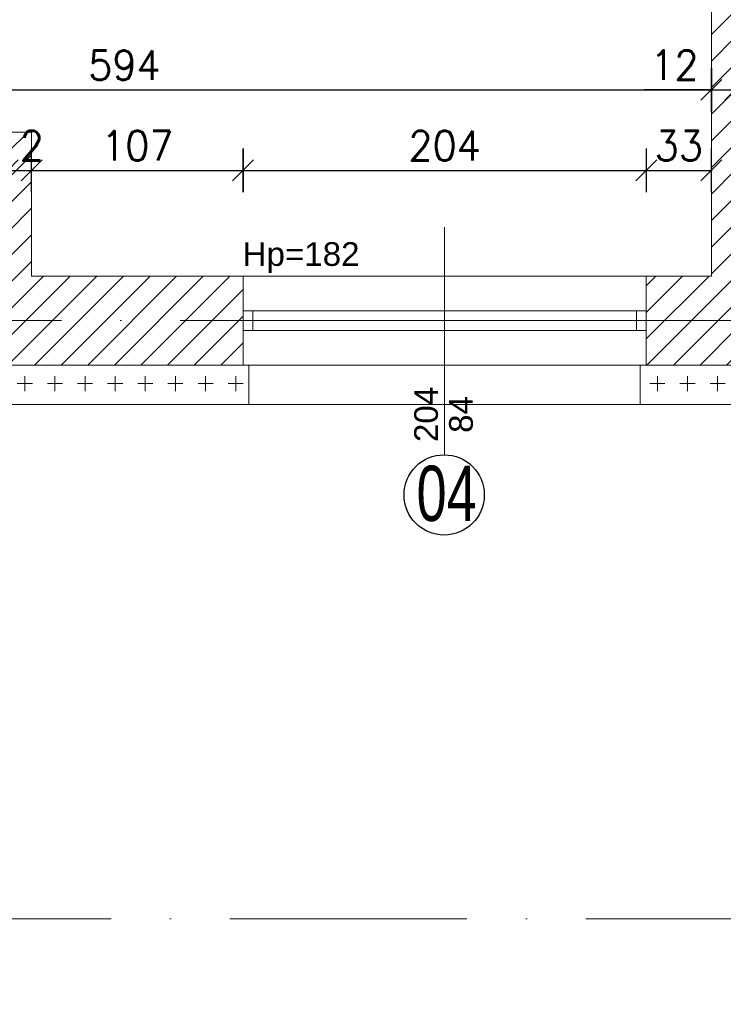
# Model space of a CAD drawing. Header units: millimetres. Extents: x -37273 to 136949, y -1495242345 to -598.
# Tile 30 of 53: x 55978 to 56334, y -17764 to -17266. Entities that reach past the tile are written whole.
import ezdxf

# ---------------------------------------------------------------- set-up
doc = ezdxf.new("R2010")
doc.units = ezdxf.units.MM
doc.linetypes.add('ACAD_ISO10W100', pattern=[18, 12, -3, 0, -3])
for name, color, linetype, lineweight in [('A-OKN', 3, 'Continuous', 13), ('urządzenia', 252, 'Continuous', 0), ('wymiarowannie', 253, 'Continuous', 5), ('ściany', 190, 'Continuous', 25)]:
    doc.layers.add(name, color=color, linetype=linetype, lineweight=lineweight)
for name, color, linetype in [('OPISY', 4, 'Continuous'), ('wym', 1, 'Continuous'), ('ściana', 7, 'Continuous')]:
    doc.layers.add(name, color=color, linetype=linetype)
doc.styles.add('op2', font='arial.ttf')
doc.styles.get("Standard").update_dxf_attribs({"font": 'arial.ttf'})
doc.styles.add('WYM_50', font='simplex.shx', dxfattribs={"width": 0.95})
doc.dimstyles.new('50', dxfattribs={"dimtxt": 15, "dimasz": 0.15, "dimexe": 13, "dimexo": 30, "dimgap": 5, "dimtad": 1, "dimdec": 0, "dimrnd": 0.5, "dimzin": 1, "dimdsep": 46, "dimtxsty": 'WYM_50', "dimblk": 'A', "dimcen": 3, "dimdle": 5, "dimse1": 1, "dimse2": 1, "dimclrd": 256, "dimclre": 256, "dimclrt": 2, "dimaunit": 1, "dimadec": 0, "dimazin": 0, "dimtfac": 0.32, "dimtdec": 0, "dimtix": 1, "dimtmove": 1, "dimatfit": 3, "dimldrblk": 'A', "dimfxl": 1, "dimtvp": 0.08, "dimtolj": 1, "dimtzin": 1, "dimarcsym": 0})

# ---------------------------------------------------------------- blocks, each defined once
blk = doc.blocks.new('A')
at = {"color": 1, "linetype": 'Continuous'}
blk.add_line((0, 73.6), (0, -73.6), dxfattribs=at)
at = {"color": 7, "linetype": 'Continuous'}
blk.add_line((-35.3, -35.3), (35.3, 35.3), dxfattribs=at)
blk = doc.blocks.new('*D2025')
at = {"layer": 'Defpoints', "color": 0, "lineweight": 13, "ltscale": 3}
for p in [(55972.02, -17472.34), (56091.02, -17472.34), (56091.02, -17879.37)]:
    blk.add_point(p, dxfattribs=at)
at = {"layer": 'wym', "lineweight": -2}
blk.add_line((55972.17, -17879.37), (56090.87, -17879.37), dxfattribs=at)
at = {"layer": 'wym', "lineweight": -2, "ltscale": 3, "xscale": 0.15, "yscale": 0.15, "zscale": 0.15, "rotation": 180}
blk.add_blockref('A', (55972.02, -17879.37), dxfattribs=at)
at = {"layer": 'wym', "lineweight": -2, "ltscale": 3, "xscale": 0.15, "yscale": 0.15, "zscale": 0.15}
blk.add_blockref('A', (56091.02, -17879.37), dxfattribs=at)
at = {"layer": 'wym', "color": 2, "ltscale": 3, "insert": (56031.52, -17866.87), "char_height": 15, "attachment_point": 5, "style": 'WYM_50'}
blk.add_mtext('\\A1;119', dxfattribs=at)
blk = doc.blocks.new('*D2026')
at = {"layer": 'Defpoints', "color": 0, "lineweight": 13, "ltscale": 3}
for p in [(56091.02, -17472.34), (56295.02, -17472.34), (56295.02, -17879.37)]:
    blk.add_point(p, dxfattribs=at)
at = {"layer": 'wym', "lineweight": -2}
blk.add_line((56091.17, -17879.37), (56294.87, -17879.37), dxfattribs=at)
at = {"layer": 'wym', "lineweight": -2, "ltscale": 3, "xscale": 0.15, "yscale": 0.15, "zscale": 0.15, "rotation": 180}
blk.add_blockref('A', (56091.02, -17879.37), dxfattribs=at)
at = {"layer": 'wym', "lineweight": -2, "ltscale": 3, "xscale": 0.15, "yscale": 0.15, "zscale": 0.15}
blk.add_blockref('A', (56295.02, -17879.37), dxfattribs=at)
at = {"layer": 'wym', "color": 2, "ltscale": 3, "insert": (56193.02, -17866.87), "char_height": 15, "attachment_point": 5, "style": 'WYM_50'}
blk.add_mtext('\\A1;204', dxfattribs=at)
blk = doc.blocks.new('*D2027')
at = {"layer": 'Defpoints', "color": 0, "lineweight": 13, "ltscale": 3}
for p in [(56295.02, -17472.34), (56341.02, -17472.34), (56341.02, -17879.37)]:
    blk.add_point(p, dxfattribs=at)
at = {"layer": 'wym', "lineweight": -2}
blk.add_line((56295.17, -17879.37), (56340.87, -17879.37), dxfattribs=at)
at = {"layer": 'wym', "lineweight": -2, "ltscale": 3, "xscale": 0.15, "yscale": 0.15, "zscale": 0.15, "rotation": 180}
blk.add_blockref('A', (56295.02, -17879.37), dxfattribs=at)
at = {"layer": 'wym', "lineweight": -2, "ltscale": 3, "xscale": 0.15, "yscale": 0.15, "zscale": 0.15}
blk.add_blockref('A', (56341.02, -17879.37), dxfattribs=at)
at = {"layer": 'wym', "color": 2, "ltscale": 3, "insert": (56318.02, -17866.87), "char_height": 15, "attachment_point": 5, "style": 'WYM_50'}
blk.add_mtext('\\A1;46', dxfattribs=at)
blk = doc.blocks.new('*D2050')
at = {"layer": 'Defpoints', "color": 0, "lineweight": 13, "ltscale": 3}
for p in [(54993.02, -17440.38), (56595.02, -17440.38), (56595.02, -17925.19)]:
    blk.add_point(p, dxfattribs=at)
at = {"layer": 'wym', "lineweight": -2}
blk.add_line((54993.17, -17925.19), (56594.87, -17925.19), dxfattribs=at)
at = {"layer": 'wym', "lineweight": -2, "ltscale": 3, "xscale": 0.15, "yscale": 0.15, "zscale": 0.15, "rotation": 180}
blk.add_blockref('A', (54993.02, -17925.19), dxfattribs=at)
at = {"layer": 'wym', "lineweight": -2, "ltscale": 3, "xscale": 0.15, "yscale": 0.15, "zscale": 0.15}
blk.add_blockref('A', (56595.02, -17925.19), dxfattribs=at)
at = {"layer": 'wym', "color": 2, "ltscale": 3, "insert": (55794.02, -17912.69), "char_height": 15, "attachment_point": 5, "style": 'WYM_50'}
blk.add_mtext('\\A1;1602', dxfattribs=at)
blk = doc.blocks.new('*D2075')
at = {"layer": 'Defpoints', "color": 0, "lineweight": 13, "ltscale": 3}
for p in [(56595.02, -17440.38), (54687.99, -17743.38), (56595.02, -17743.38)]:
    blk.add_point(p, dxfattribs=at)
at = {"layer": 'wym', "lineweight": -2}
blk.add_line((54687.99, -17440.53), (54687.99, -17743.23), dxfattribs=at)
at = {"layer": 'wym', "lineweight": -2, "ltscale": 3, "xscale": 0.15, "yscale": 0.15, "zscale": 0.15}
for p, rotation in [((54687.99, -17440.38), 90), ((54687.99, -17743.38), 270)]:
    blk.add_blockref('A', p, dxfattribs=dict(at, rotation=rotation))
at = {"layer": 'wym', "color": 2, "ltscale": 3, "insert": (54675.49, -17591.88), "char_height": 15, "attachment_point": 5, "rotation": 90, "style": 'WYM_50'}
blk.add_mtext('\\A1;303', dxfattribs=at)
blk = doc.blocks.new('*D2078')
at = {"layer": 'Defpoints', "color": 0, "lineweight": 13, "ltscale": 3}
for p in [(54993.02, -16999.38), (54635.02, -17743.38), (56595.02, -17743.38)]:
    blk.add_point(p, dxfattribs=at)
at = {"layer": 'wym', "lineweight": -2}
blk.add_line((54635.02, -16999.53), (54635.02, -17743.23), dxfattribs=at)
at = {"layer": 'wym', "lineweight": -2, "ltscale": 3, "xscale": 0.15, "yscale": 0.15, "zscale": 0.15}
for p, rotation in [((54635.02, -16999.38), 90), ((54635.02, -17743.38), 270)]:
    blk.add_blockref('A', p, dxfattribs=dict(at, rotation=rotation))
at = {"layer": 'wym', "color": 2, "ltscale": 3, "insert": (54622.52, -17371.38), "char_height": 15, "attachment_point": 5, "rotation": 90, "style": 'WYM_50'}
blk.add_mtext('\\A1;744', dxfattribs=at)
blk = doc.blocks.new('*D2125')
at = {"layer": 'Defpoints', "color": 0, "lineweight": 13, "ltscale": 3}
for p in [(55972.02, -17330.54), (55984.02, -17330.54), (55984.02, -17341.81)]:
    blk.add_point(p, dxfattribs=at)
at = {"layer": 'wym', "lineweight": -2}
for p, q in [((55971.87, -17341.81), (55971.72, -17341.81)), ((55972.02, -17341.81), (55984.02, -17341.81)), ((55984.17, -17341.81), (55984.32, -17341.81))]:
    blk.add_line(p, q, dxfattribs=at)
at = {"layer": 'wym', "lineweight": -2, "ltscale": 3, "xscale": 0.15, "yscale": 0.15, "zscale": 0.15}
blk.add_blockref('A', (55972.02, -17341.81), dxfattribs=at)
at = {"layer": 'wym', "lineweight": -2, "ltscale": 3, "xscale": 0.15, "yscale": 0.15, "zscale": 0.15, "rotation": 180}
blk.add_blockref('A', (55984.02, -17341.81), dxfattribs=at)
at = {"layer": 'wym', "color": 2, "ltscale": 3, "insert": (55978.02, -17329.31), "char_height": 15, "attachment_point": 5, "style": 'WYM_50'}
blk.add_mtext('\\A1;12', dxfattribs=at)
blk = doc.blocks.new('*D2126')
at = {"layer": 'Defpoints', "color": 0, "lineweight": 13, "ltscale": 3}
for p in [(56091.02, -17341.81), (55984.02, -17395.38), (56091.02, -17395.38)]:
    blk.add_point(p, dxfattribs=at)
at = {"layer": 'wym', "lineweight": -2}
blk.add_line((55984.17, -17341.81), (56090.87, -17341.81), dxfattribs=at)
at = {"layer": 'wym', "lineweight": -2, "ltscale": 3, "xscale": 0.15, "yscale": 0.15, "zscale": 0.15, "rotation": 180}
blk.add_blockref('A', (55984.02, -17341.81), dxfattribs=at)
at = {"layer": 'wym', "lineweight": -2, "ltscale": 3, "xscale": 0.15, "yscale": 0.15, "zscale": 0.15}
blk.add_blockref('A', (56091.02, -17341.81), dxfattribs=at)
at = {"layer": 'wym', "color": 2, "ltscale": 3, "insert": (56037.52, -17329.31), "char_height": 15, "attachment_point": 5, "style": 'WYM_50'}
blk.add_mtext('\\A1;107', dxfattribs=at)
blk = doc.blocks.new('*D2127')
at = {"layer": 'Defpoints', "color": 0, "lineweight": 13, "ltscale": 3}
for p in [(56295.02, -17341.81), (56091.02, -17404.18), (56295.02, -17404.18)]:
    blk.add_point(p, dxfattribs=at)
at = {"layer": 'wym', "lineweight": -2}
blk.add_line((56091.17, -17341.81), (56294.87, -17341.81), dxfattribs=at)
at = {"layer": 'wym', "lineweight": -2, "ltscale": 3, "xscale": 0.15, "yscale": 0.15, "zscale": 0.15, "rotation": 180}
blk.add_blockref('A', (56091.02, -17341.81), dxfattribs=at)
at = {"layer": 'wym', "lineweight": -2, "ltscale": 3, "xscale": 0.15, "yscale": 0.15, "zscale": 0.15}
blk.add_blockref('A', (56295.02, -17341.81), dxfattribs=at)
at = {"layer": 'wym', "color": 2, "ltscale": 3, "insert": (56193.02, -17329.31), "char_height": 15, "attachment_point": 5, "style": 'WYM_50'}
blk.add_mtext('\\A1;204', dxfattribs=at)
blk = doc.blocks.new('*D2128')
at = {"layer": 'Defpoints', "color": 0, "lineweight": 13, "ltscale": 3}
for p in [(56328.02, -17341.81), (56295.02, -17355.4), (56328.02, -17355.4)]:
    blk.add_point(p, dxfattribs=at)
at = {"layer": 'wym', "lineweight": -2}
for p, q in [((56294.87, -17341.81), (56294.72, -17341.81)), ((56295.02, -17341.81), (56328.02, -17341.81)), ((56328.17, -17341.81), (56328.32, -17341.81))]:
    blk.add_line(p, q, dxfattribs=at)
at = {"layer": 'wym', "lineweight": -2, "ltscale": 3, "xscale": 0.15, "yscale": 0.15, "zscale": 0.15}
blk.add_blockref('A', (56295.02, -17341.81), dxfattribs=at)
at = {"layer": 'wym', "lineweight": -2, "ltscale": 3, "xscale": 0.15, "yscale": 0.15, "zscale": 0.15, "rotation": 180}
blk.add_blockref('A', (56328.02, -17341.81), dxfattribs=at)
at = {"layer": 'wym', "color": 2, "ltscale": 3, "insert": (56311.52, -17329.31), "char_height": 15, "attachment_point": 5, "style": 'WYM_50'}
blk.add_mtext('\\A1;33', dxfattribs=at)
blk = doc.blocks.new('*D2133')
at = {"layer": 'Defpoints', "color": 0, "lineweight": 13, "ltscale": 3}
for p in [(55734.02, -17270.79), (56328.02, -17270.79), (56328.02, -17301.03)]:
    blk.add_point(p, dxfattribs=at)
at = {"layer": 'wym', "lineweight": -2}
blk.add_line((55734.17, -17301.03), (56327.87, -17301.03), dxfattribs=at)
at = {"layer": 'wym', "lineweight": -2, "ltscale": 3, "xscale": 0.15, "yscale": 0.15, "zscale": 0.15, "rotation": 180}
blk.add_blockref('A', (55734.02, -17301.03), dxfattribs=at)
at = {"layer": 'wym', "lineweight": -2, "ltscale": 3, "xscale": 0.15, "yscale": 0.15, "zscale": 0.15}
blk.add_blockref('A', (56328.02, -17301.03), dxfattribs=at)
at = {"layer": 'wym', "color": 2, "ltscale": 3, "insert": (56031.02, -17288.53), "char_height": 15, "attachment_point": 5, "style": 'WYM_50'}
blk.add_mtext('\\A1;594', dxfattribs=at)
blk = doc.blocks.new('*D2134')
at = {"layer": 'Defpoints', "color": 0, "lineweight": 13, "ltscale": 3}
for p in [(56328.02, -17294.92), (56340.02, -17294.92), (56340.02, -17301.03)]:
    blk.add_point(p, dxfattribs=at)
at = {"layer": 'wym', "lineweight": -2}
for p, q in [((56328.02, -17301.03), (56294.12, -17301.03)), ((56328.17, -17301.03), (56339.87, -17301.03))]:
    blk.add_line(p, q, dxfattribs=at)
at = {"layer": 'wym', "lineweight": -2, "ltscale": 3, "xscale": 0.15, "yscale": 0.15, "zscale": 0.15, "rotation": 180}
blk.add_blockref('A', (56328.02, -17301.03), dxfattribs=at)
at = {"layer": 'wym', "lineweight": -2, "ltscale": 3, "xscale": 0.15, "yscale": 0.15, "zscale": 0.15}
blk.add_blockref('A', (56340.02, -17301.03), dxfattribs=at)
at = {"layer": 'wym', "color": 2, "ltscale": 3, "insert": (56309.3, -17288.53), "char_height": 15, "attachment_point": 5, "style": 'WYM_50'}
blk.add_mtext('\\A1;12', dxfattribs=at)

msp = doc.modelspace()

# ---------------------------------------------------------------- hatches: boundary and pattern name
at = {"layer": 'wymiarowannie', "lineweight": 13, "ltscale": 3}
h = msp.add_hatch(dxfattribs=at)
h.set_pattern_fill('ANSI31', color=5, scale=3)
h.set_pattern_definition([(45, (55972.015, -17440.378), (-6.73519, 6.73519), [])])
h.paths.add_polyline_path([(56295.02, -17417.88), (56295.02, -17395.38), (56328.02, -17395.38), (56328.02, -17088.6), (56340.02, -17088.6), (56340.02, -17162.38), (56476.02, -17162.38), (56476.02, -17154.17), (56488.02, -17154.17), (56488.02, -17162.38), (56501.24, -17162.38), (56501.24, -17174.38), (56488.02, -17174.38), (56488.02, -17181.99), (56487.43, -17181.99), (56482.02, -17181.99), (56482.02, -17174.38), (56340.02, -17174.38), (56340.02, -17280.99), (56482.02, -17280.99), (56482.02, -17271.09), (56487.43, -17271.09), (56488.02, -17271.09), (56488.02, -17296.38), (56487.43, -17296.38), (56482.02, -17296.38), (56482.02, -17286.99), (56340.02, -17286.99), (56340.02, -17395.38), (56341.02, -17395.38), (56341.02, -17417.88)])
h.paths.add_polyline_path([(55972.02, -17417.88), (55972.02, -17395.38), (55972.02, -17322.38), (55984.02, -17322.38), (55984.02, -17395.38), (56091.02, -17395.38), (56091.02, -17417.88)])
h.paths.add_polyline_path([(55972.02, -17440.38), (55972.02, -17417.88), (56091.02, -17417.88), (56091.02, -17440.38)])
h.paths.add_polyline_path([(56295.02, -17440.38), (56295.02, -17417.88), (56341.02, -17417.88), (56341.02, -17440.38)])
h.paths.add_polyline_path([(56601.24, -17174.38), (56601.24, -17168.16), (56601.24, -17162.38), (56615.02, -17162.38), (56615.02, -17174.38)])
h.paths.add_polyline_path([(56401.93, -17396.67), (56338.84, -17396.67), (56338.84, -17375.29), (56401.93, -17375.29)], flags=9)
h.paths.add_polyline_path([(55991.94, -17340.56), (55964.09, -17340.56), (55964.09, -17318.06), (55991.94, -17318.06)], flags=9)
h.paths.add_polyline_path([(56151.87, -17396.67), (56088.9, -17396.67), (56088.9, -17375.29), (56151.87, -17375.29)], flags=9)
h = msp.add_hatch(dxfattribs=at)
h.set_pattern_fill('CROSS', color=1, scale=0.6, angle=45)
h.set_pattern_definition([(90, (-12462.238, -3.81), (-15.24, 9e-16), [7.62, -7.62]), (180, (-12458.429, 0), (-2e-15, -15.24), [7.62, -7.62])])
h.paths.add_polyline_path([(55969.02, -17460.38), (56094.02, -17460.38), (56094.02, -17440.38), (56091.02, -17440.38), (55972.02, -17440.38), (55969.02, -17440.38)])
h.paths.add_polyline_path([(55707.02, -17460.38), (55771.02, -17460.38), (55771.02, -17440.38), (55768.02, -17440.38), (55710.02, -17440.38), (55707.02, -17440.38)])
h.paths.add_polyline_path([(56292.02, -17460.38), (56344.02, -17460.38), (56344.02, -17440.38), (56341.02, -17440.38), (56295.02, -17440.38), (56292.02, -17440.38)])

# ---------------------------------------------------------------- linework, layer by layer
at = {"layer": 'A-OKN'}
for p, q in [((56295.02, -17395.38), (56091.02, -17395.38)), ((56295.02, -17412.88), (56091.02, -17412.88)), ((56295.02, -17412.88), (56091.02, -17412.88)), ((56096.02, -17412.88), (56096.02, -17422.88)), ((56096.02, -17412.88), (56096.02, -17422.88)), ((56290.02, -17412.88), (56290.02, -17422.88)), ((56290.02, -17412.88), (56290.02, -17422.88)), ((56096.02, -17417.88), (56290.02, -17417.88)), ((56096.02, -17417.88), (56290.02, -17417.88)), ((56295.02, -17422.88), (56091.02, -17422.88)), ((56295.02, -17422.88), (56091.02, -17422.88)), ((56295.02, -17440.38), (56091.02, -17440.38))]:
    msp.add_line(p, q, dxfattribs=at)
msp.add_lwpolyline([(56094.02, -17460.38), (56292.02, -17460.38)], dxfattribs=at)
at = {"layer": 'wymiarowannie', "ltscale": 3}
msp.add_line((56193.02, -17370.52), (56193.02, -17485.84), dxfattribs=at)
at = {"layer": 'wymiarowannie', "color": 251, "linetype": 'ACAD_ISO10W100', "lineweight": 13, "ltscale": 10}
for p, q in [((56719.52, -17417.88), (54535.13, -17417.88)), ((58005.32, -17720.88), (54535.13, -17720.88))]:
    msp.add_line(p, q, dxfattribs=at)
at = {"layer": 'ściana', "lineweight": 13, "ltscale": 3}
for p, q in [((56328.02, -17024.38), (56328.02, -17395.38)), ((55972.02, -17322.38), (55984.02, -17322.38)), ((55984.02, -17322.38), (55984.02, -17395.38)), ((55984.02, -17395.38), (56091.02, -17395.38)), ((56091.02, -17395.38), (56091.02, -17440.38)), ((56295.02, -17395.38), (56328.02, -17395.38)), ((56328.02, -17395.38), (56295.02, -17395.38)), ((56295.02, -17395.38), (56295.02, -17440.38)), ((55972.02, -17440.38), (56091.02, -17440.38)), ((56295.02, -17440.38), (56341.02, -17440.38))]:
    msp.add_line(p, q, dxfattribs=at)
at = {"layer": 'ściana', "color": 1, "lineweight": 13, "ltscale": 3}
for points in [[(56094.02, -17440.38), (56094.02, -17460.38)], [(56292.02, -17440.38), (56292.02, -17460.38)], [(56094.02, -17460.38), (55969.02, -17460.38)], [(56344.02, -17460.38), (56292.02, -17460.38)]]:
    msp.add_lwpolyline(points, dxfattribs=at)
at = {"layer": 'ściany', "color": 5, "ltscale": 100}
msp.add_circle((56192.78, -17506.15), 20.32, dxfattribs=at)

# ---------------------------------------------------------------- texts
at = {"layer": 'OPISY', "color": 4, "ltscale": 3, "style": 'op2', "width": 0.7}
msp.add_text('04', height=28, dxfattribs=at).set_placement((56178.81, -17519.34))
at = {"layer": 'urządzenia', "insert": (56120.38, -17385.98), "char_height": 12, "attachment_point": 5}
msp.add_mtext('Hp=182', dxfattribs=at)
at = {"layer": 'wymiarowannie', "color": 1, "lineweight": 13, "ltscale": 3, "insert": (56183.71, -17465.41), "char_height": 12, "attachment_point": 5, "rotation": 90}
msp.add_mtext('204', dxfattribs=at)
at = {"layer": 'wymiarowannie', "color": 1, "lineweight": 13, "ltscale": 3, "insert": (56201.37, -17465.41), "char_height": 12, "width": 30.7607, "attachment_point": 5, "rotation": 90}
msp.add_mtext('84', dxfattribs=at)

# ---------------------------------------------------------------- dimensions: what is measured, and where the dimension line sits
at = {"layer": 'wym'}
for base, p1, picture, middle in [((54635.02, -17743.38), (54993.02, -16999.38), '*D2078', (54622.52, -17371.38)), ((54687.99, -17743.38), (56595.02, -17440.38), '*D2075', (54675.49, -17591.88))]:
    dim = msp.add_linear_dim(base=base, p1=p1, p2=(56595.02, -17743.38), angle=90, dimstyle='50', override={"dimblk": 'A', "dimfxl": 0, "dimarcsym": 1}, dxfattribs=at)
    dim.commit()
    dim.dimension.update_dxf_attribs({"geometry": picture, "text_midpoint": middle})
for base, p1, p2, picture, middle in [((56328.02, -17301.03), (55734.02, -17270.79), (56328.02, -17270.79), '*D2133', (56031.02, -17288.53)), ((55984.02, -17341.81), (55972.02, -17330.54), (55984.02, -17330.54), '*D2125', (55978.02, -17329.31)), ((56091.02, -17341.81), (55984.02, -17395.38), (56091.02, -17395.38), '*D2126', (56037.52, -17329.31)), ((56295.02, -17341.81), (56091.02, -17404.18), (56295.02, -17404.18), '*D2127', (56193.02, -17329.31)), ((56328.02, -17341.81), (56295.02, -17355.4), (56328.02, -17355.4), '*D2128', (56311.52, -17329.31)), ((56595.02, -17925.19), (54993.02, -17440.38), (56595.02, -17440.38), '*D2050', (55794.02, -17912.69)), ((56091.02, -17879.37), (55972.02, -17472.34), (56091.02, -17472.34), '*D2025', (56031.52, -17866.87)), ((56295.02, -17879.37), (56091.02, -17472.34), (56295.02, -17472.34), '*D2026', (56193.02, -17866.87)), ((56341.02, -17879.37), (56295.02, -17472.34), (56341.02, -17472.34), '*D2027', (56318.02, -17866.87))]:
    dim = msp.add_linear_dim(base=base, p1=p1, p2=p2, dimstyle='50', override={"dimblk": 'A', "dimfxl": 0, "dimarcsym": 1}, dxfattribs=at)
    dim.commit()
    dim.dimension.update_dxf_attribs({"geometry": picture, "text_midpoint": middle})
dim = msp.add_linear_dim(base=(56340.02, -17301.03), p1=(56328.02, -17294.92), p2=(56340.02, -17294.92), dimstyle='50', override={"dimblk": 'A', "dimfxl": 0, "dimarcsym": 1}, dxfattribs=at)
dim.commit()
dim.dimension.update_dxf_attribs({"geometry": '*D2134', "text_midpoint": (56309.3, -17301.03), "dimtype": 160})

doc.saveas('drawing.dxf')
